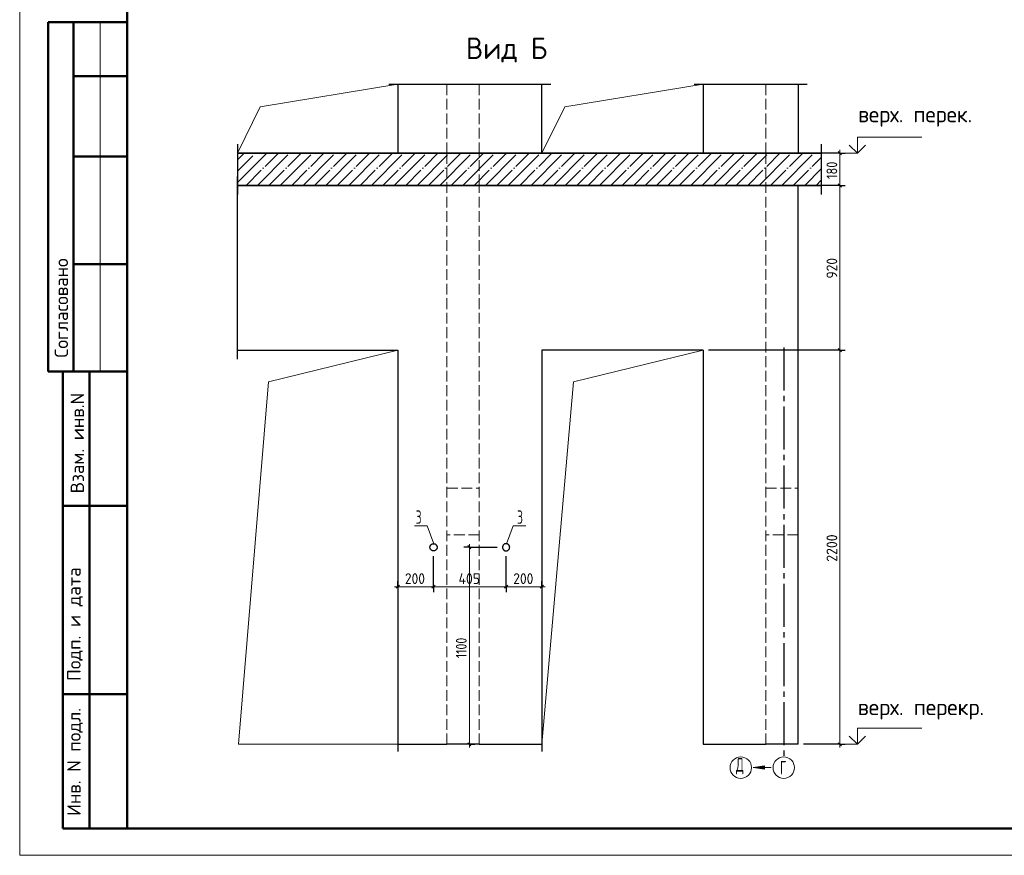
# Model space of a CAD drawing. Header units: millimetres. Extents: x -49773 to 2322955, y -3321 to 58485.
# Tile 144 of 256: x 623603 to 641924, y -1422 to 14127. Entities that reach past the tile are written whole.
import ezdxf

# ---------------------------------------------------------------- set-up
doc = ezdxf.new("R2010")
doc.units = ezdxf.units.MM
for name, pattern in [('______11', [500, 400, -50, 0, -50]), ('______2', [270, 200, -70]), ('______5', [1100, 800, -100, 100, -100])]:
    doc.linetypes.add(name, pattern=pattern)
for name, color, linetype, lineweight in [('Standard', 7, 'Continuous', 25), ('Высотная отметки_ общее', 7, 'Continuous', 13), ('Перекрытие_ общее', 7, 'Continuous', 35), ('Размерная линия_ общее_1', 7, 'Continuous', 13), ('Стена_ общее', 7, 'Continuous', 35)]:
    doc.layers.add(name, color=color, linetype=linetype, lineweight=lineweight)
doc.layers.add('Осевая линия_ общее', color=7, linetype='______5', lineweight=13, true_color=0xa0a0a0)
doc.styles.add('ISOCPEUR', font='txt')

msp = doc.modelspace()

# ---------------------------------------------------------------- hatches: boundary and pattern name
at = {"layer": 'Осевая линия_ общее', "linetype": 'Continuous', "lineweight": 13, "transparency": 33554687}
msp.add_hatch(color=7, dxfattribs=at).paths.add_polyline_path([(637463.8, 240), (637253.8, 210), (637463.8, 180)])

# ---------------------------------------------------------------- linework, layer by layer
at = {"layer": 'Standard', "color": 7, "linetype": 'Continuous', "lineweight": 50, "transparency": 33554687}
for p, q in [((625602.7, 14078.1), (624129.5, 14078.1)), ((624129.5, 14078.1), (624129.5, 7578.1)), ((624129.5, 14078.1), (624129.5, 7578.1)), ((624602.7, 14078.1), (624602.7, 7578.1)), ((625602.7, 13078.1), (624602.7, 13078.1)), ((625602.7, 11578.1), (624602.7, 11578.1)), ((625602.7, 9578.1), (624602.7, 9578.1)), ((624129.5, 7578.1), (625602.7, 7578.1)), ((624402.7, -921.9), (624402.7, 7578.1)), ((624402.7, -921.9), (624402.7, 7578.1)), ((624902.7, -921.9), (624902.7, 7578.1)), ((624402.7, 5078.1), (625602.7, 5078.1)), ((624402.7, 1578.1), (625602.7, 1578.1)), ((625602.7, -921.9), (624402.7, -921.9))]:
    msp.add_line(p, q, dxfattribs=at)
at = {"layer": 'Standard', "color": 7, "linetype": 'Continuous', "lineweight": 13, "transparency": 33554687}
msp.add_line((625102.7, 14078.1), (625102.7, 7578.1), dxfattribs=at)
at = {"layer": 'Standard', "color": 7, "linetype": 'Continuous', "lineweight": 25, "transparency": 33554687}
for p, q in [((630470.5, 12929), (631720.5, 12929)), ((631387.1, 12929), (632320.5, 12929)), ((631987.1, 12929), (633487.1, 12929)), ((636153.8, 12929), (637653.8, 12929)), ((637320.5, 12929), (638253.8, 12929)), ((627658.1, 11810), (627658.1, 10876.6)), ((638524.7, 10876.6), (638524.7, 11810)), ((627658.1, 7810), (627658.1, 11210))]:
    msp.add_line(p, q, dxfattribs=at)
at = {"layer": 'Standard', "color": 253, "linetype": '______11', "lineweight": 13, "true_color": 0xababab, "transparency": 33554687}
for p, q in [((627658.1, 11309.8), (627991.6, 11643.3)), ((627815.8, 11043.3), (628415.8, 11643.3)), ((628240.1, 11043.3), (628840.1, 11643.3)), ((628664.4, 11043.3), (629264.4, 11643.3)), ((629088.6, 11043.3), (629688.6, 11643.3)), ((629512.9, 11043.3), (630112.9, 11643.3)), ((629937.2, 11043.3), (630537.2, 11643.3)), ((630361.4, 11043.3), (630961.4, 11643.3)), ((630785.7, 11043.3), (631385.7, 11643.3)), ((631209.9, 11043.3), (631810, 11643.3)), ((631634.2, 11043.3), (632234.2, 11643.3)), ((632058.5, 11043.3), (632658.5, 11643.3)), ((632482.7, 11043.3), (633082.7, 11643.3)), ((632907, 11043.3), (633507, 11643.3)), ((633331.3, 11043.3), (633931.3, 11643.3)), ((633755.5, 11043.3), (634355.5, 11643.3)), ((634179.8, 11043.3), (634779.8, 11643.3)), ((634604.1, 11043.3), (635204.1, 11643.3)), ((635028.3, 11043.3), (635628.3, 11643.3)), ((635452.6, 11043.3), (636052.6, 11643.3)), ((635876.8, 11043.3), (636476.9, 11643.3)), ((636301.1, 11043.3), (636901.1, 11643.3)), ((636725.4, 11043.3), (637325.4, 11643.3)), ((637149.6, 11043.3), (637749.6, 11643.3)), ((637573.9, 11043.3), (638173.9, 11643.3)), ((637998.2, 11043.3), (638524.7, 11569.9)), ((638422.4, 11043.3), (638524.7, 11145.6))]:
    msp.add_line(p, q, dxfattribs=at)
at = {"layer": 'Standard', "color": 253, "linetype": '______5', "lineweight": 13, "true_color": 0xababab, "transparency": 33554687}
for p, q in [((627658.1, 11521.9), (627779.4, 11643.3)), ((627658.1, 11097.7), (628203.7, 11643.3)), ((628028, 11043.3), (628628, 11643.3)), ((628452.2, 11043.3), (629052.2, 11643.3)), ((628876.5, 11043.3), (629476.5, 11643.3)), ((629300.8, 11043.3), (629900.8, 11643.3)), ((629725, 11043.3), (630325, 11643.3)), ((630149.3, 11043.3), (630749.3, 11643.3)), ((630573.6, 11043.3), (631173.6, 11643.3)), ((630997.8, 11043.3), (631597.8, 11643.3)), ((631422.1, 11043.3), (632022.1, 11643.3)), ((631846.4, 11043.3), (632446.3, 11643.3)), ((632270.6, 11043.3), (632870.6, 11643.3)), ((632694.9, 11043.3), (633294.9, 11643.3)), ((633119.1, 11043.3), (633719.1, 11643.3)), ((633543.4, 11043.3), (634143.4, 11643.3)), ((633967.7, 11043.3), (634567.7, 11643.3)), ((634391.9, 11043.3), (634991.9, 11643.3)), ((634816.2, 11043.3), (635416.2, 11643.3)), ((635240.5, 11043.3), (635840.5, 11643.3)), ((635664.7, 11043.3), (636264.7, 11643.3)), ((636089, 11043.3), (636689, 11643.3)), ((636513.3, 11043.3), (637113.3, 11643.3)), ((636937.5, 11043.3), (637537.5, 11643.3)), ((637361.8, 11043.3), (637961.8, 11643.3)), ((637786, 11043.3), (638386, 11643.3)), ((638210.3, 11043.3), (638524.7, 11357.7))]:
    msp.add_line(p, q, dxfattribs=at)
at = {"layer": 'Standard', "color": 7, "linetype": 'Continuous', "lineweight": 35, "transparency": 33554687}
for p, q in [((638524.7, 11643.3), (627658.1, 11643.3)), ((627658.1, 11043.3), (638524.7, 11043.3))]:
    msp.add_line(p, q, dxfattribs=at)
at = {"layer": 'Standard', "color": 7, "linetype": 'Continuous', "lineweight": 13, "transparency": 33554687}
msp.add_lwpolyline([(623602.7, -1421.9), (683002.7, -1421.9), (683002.7, 40578.1), (623602.7, 40578.1), (623602.7, -1421.9)], close=True, dxfattribs=at)
at = {"layer": 'Standard', "color": 7, "linetype": 'Continuous', "lineweight": 50, "transparency": 33554687}
msp.add_lwpolyline([(625602.7, 40078.1), (682502.7, 40078.1), (682502.7, -921.9), (625602.7, -921.9), (625602.7, 40078.1)], close=True, dxfattribs=at)
at = {"layer": 'Высотная отметки_ общее', "color": 7, "linetype": 'Continuous', "lineweight": 13, "transparency": 33554687}
for p, q in [((639190.6, 11643.3), (639190.6, 11943.3)), ((639190.6, 11943.3), (640390.6, 11943.3)), ((639190.6, 11643.3), (639040.6, 11793.3)), ((639190.6, 11643.3), (639340.6, 11793.3)), ((639190.6, 11643.3), (639190.6, 11643.3)), ((639190.6, 11643.3), (639190.6, 11643.3)), ((639190.6, 11643.3), (639190.6, 11643.3)), ((639190.6, 11643.3), (639190.6, 11643.3)), ((639190.6, 643.3), (639190.6, 943.3)), ((639190.6, 943.3), (640390.6, 943.3)), ((639190.6, 643.3), (639040.6, 793.3)), ((639190.6, 643.3), (639340.6, 793.3)), ((639190.6, 643.3), (638970.1, 643.3)), ((639190.6, 643.3), (639190.6, 643.3)), ((639190.6, 643.3), (639190.6, 643.3)), ((639190.6, 643.3), (639190.6, 643.3)), ((639190.6, 643.3), (639190.6, 643.3))]:
    msp.add_line(p, q, dxfattribs=at)
msp.add_lwpolyline([(639190.6, 11643.3), (639156.7, 11643.3), (639156.7, 11643.3), (638970.1, 11643.3)], dxfattribs=at)
at = {"layer": 'Осевая линия_ общее', "color": 253, "linetype": '______5', "lineweight": -3, "true_color": 0xa0a0a0, "transparency": 33554687}
msp.add_line((637820.5, 8028.3), (637820.5, 410), dxfattribs=at)
at = {"layer": 'Осевая линия_ общее', "color": 7, "linetype": 'Continuous', "lineweight": 13, "transparency": 33554687}
for p, q in [((630637.1, 643.3), (627672, 643.3)), ((637463.8, 240), (637253.8, 210)), ((637587.1, 210), (637253.8, 210)), ((637253.8, 210), (637253.8, 210)), ((637253.8, 210), (637253.8, 210)), ((637253.8, 210), (637253.8, 210)), ((637253.8, 210), (637463.8, 180)), ((637463.8, 180), (637463.8, 240)), ((637463.8, 210), (637478.8, 210))]:
    msp.add_line(p, q, dxfattribs=at)
for points in [[(627653.8, 11643.3), (628078.1, 12504.7), (630637.1, 12929)], [(633320.5, 11643.3), (633744.7, 12504.7), (636320.5, 12929)], [(627672, 643.3), (628233.1, 7387.4), (630637.1, 7976.6)], [(633320.5, 643.3), (633909.7, 7387.4), (636320.5, 7976.6)], [(631310.8, 4376.3), (631184.2, 4706.2), (630950.8, 4706.2)], [(632660.8, 4376.3), (632787.3, 4706.2), (633020.7, 4706.2)]]:
    msp.add_lwpolyline(points, dxfattribs=at)
for centre in [(637020.5, 210), (637820.5, 210)]:
    msp.add_circle(centre, 200, dxfattribs=at)
at = {"layer": 'Перекрытие_ общее', "color": 253, "linetype": '______2', "lineweight": 18, "true_color": 0xababab, "transparency": 33554687}
for p, q in [((631553.8, 11643.3), (631553.8, 11043.3)), ((632153.8, 11043.3), (632153.8, 11643.3)), ((637487.1, 11643.3), (637487.1, 11043.3))]:
    msp.add_line(p, q, dxfattribs=at)
at = {"layer": 'Размерная линия_ общее_1', "color": 253, "linetype": 'Continuous', "lineweight": -3, "true_color": 0xa0a0a0, "transparency": 33554687}
for p, q in [((638865.8, 11643.3), (638443.4, 11643.3)), ((638865.8, 11643.3), (638765.8, 11643.3)), ((638865.8, 11643.3), (638965.8, 11643.3)), ((638865.8, 11043.3), (638765.8, 11043.3)), ((638865.8, 11043.3), (638965.8, 11043.3)), ((638865.8, 7976.6), (638765.8, 7976.6)), ((638865.8, 7976.6), (638965.8, 7976.6)), ((631969.7, 4310), (631869.7, 4310)), ((631969.7, 4310), (632069.7, 4310)), ((631969.7, 4310), (632487.1, 4310)), ((630637.1, 3576.3), (630637.1, 3676.3)), ((631303.8, 3576.3), (631303.8, 3676.3)), ((632653.8, 3576.3), (632653.8, 3676.3)), ((633320.5, 3576.3), (633320.5, 3676.3)), ((630637.1, 3576.3), (630637.1, 3476.3)), ((630637.1, 3576.3), (630637.1, 510)), ((631303.8, 3576.3), (631303.8, 3476.3)), ((632653.8, 3576.3), (632653.8, 3476.3)), ((633320.5, 3576.3), (633320.5, 3476.3)), ((633320.5, 3576.3), (633320.5, 510)), ((631969.7, 643.3), (631869.7, 643.3)), ((631969.7, 643.3), (632069.7, 643.3)), ((631969.7, 643.3), (631969.7, 643.3)), ((638865.8, 643.3), (638187.1, 643.3)), ((638865.8, 643.3), (638765.8, 643.3)), ((638865.8, 643.3), (638965.8, 643.3))]:
    msp.add_line(p, q, dxfattribs=at)
at = {"layer": 'Размерная линия_ общее_1', "color": 7, "linetype": 'Continuous', "lineweight": 25, "transparency": 33554687}
for p, q in [((638895.8, 11613.3), (638835.8, 11673.3)), ((638895.8, 11013.3), (638835.8, 11073.3)), ((638895.8, 7946.6), (638835.8, 8006.6)), ((631999.7, 4280), (631939.7, 4340)), ((630607.1, 3546.3), (630667.1, 3606.3)), ((631273.8, 3546.3), (631333.8, 3606.3)), ((632623.8, 3546.3), (632683.8, 3606.3)), ((633290.5, 3546.3), (633350.5, 3606.3)), ((631999.7, 613.3), (631939.7, 673.3)), ((638895.8, 613.3), (638835.8, 673.3))]:
    msp.add_line(p, q, dxfattribs=at)
at = {"layer": 'Размерная линия_ общее_1', "color": 7, "linetype": 'Continuous', "lineweight": 13, "transparency": 33554687}
for p, q in [((638865.8, 11643.3), (638865.8, 11703.3)), ((638865.8, 11043.3), (638865.8, 11643.3)), ((638865.8, 7976.6), (638865.8, 11043.3)), ((631969.7, 4310), (631969.7, 4370)), ((630637.1, 3576.3), (630577.1, 3576.3)), ((630637.1, 3576.3), (631303.8, 3576.3)), ((631303.8, 3576.3), (632653.8, 3576.3)), ((632653.8, 3576.3), (633320.5, 3576.3)), ((633320.5, 3576.3), (633380.5, 3576.3)), ((631969.7, 643.3), (631969.7, 583.3)), ((638865.8, 643.3), (638865.8, 583.3))]:
    msp.add_line(p, q, dxfattribs=at)
at = {"layer": 'Размерная линия_ общее_1', "color": 253, "linetype": 'Continuous', "lineweight": -3, "true_color": 0xa0a0a0, "transparency": 33554687}
for points in [[(638865.8, 11043.3), (638845.8, 11043.3), (638845.8, 11043.3), (638187.1, 11043.3)], [(638865.8, 7976.6), (638845.8, 7976.6), (638845.8, 7976.6), (638845.8, 7976.6), (638845.8, 7976.6), (636420.5, 7976.6)], [(631303.8, 3576.3), (631303.8, 3596.3), (631303.8, 3596.3), (631303.8, 3596.3), (631303.8, 3596.3), (631303.8, 4113.9), (631303.8, 4113.9), (631303.8, 4143.3)], [(632653.8, 3576.3), (632653.8, 3596.3), (632653.8, 3596.3), (632653.8, 4143.3)]]:
    msp.add_lwpolyline(points, dxfattribs=at)
at = {"layer": 'Размерная линия_ общее_1', "color": 7, "linetype": 'Continuous', "lineweight": 13, "transparency": 33554687}
for points in [[(638865.8, 643.3), (638865.8, 4061.4), (638865.8, 4061.4), (638865.8, 7976.6)], [(631969.7, 643.3), (631969.7, 2193.3), (631969.7, 2193.3), (631969.7, 4310)]]:
    msp.add_lwpolyline(points, dxfattribs=at)
at = {"layer": 'Стена_ общее', "color": 7, "linetype": 'Continuous', "lineweight": 25, "transparency": 33554687}
for p, q in [((630637.1, 12929), (630637.1, 11643.3)), ((633320.5, 11643.3), (633320.5, 12929)), ((636320.5, 12929), (636320.5, 11643.3)), ((638087.1, 12929), (638087.1, 11643.3)), ((638087.1, 643.3), (638087.1, 11043.3)), ((627658.1, 7976.6), (630637.1, 7976.6)), ((630637.1, 7976.6), (630637.1, 643.3)), ((633320.5, 7976.6), (633320.5, 643.3)), ((636320.5, 7976.6), (633320.5, 7976.6)), ((636320.5, 7976.6), (636320.5, 643.3)), ((631237.1, 4310), (631237.5, 4316.9)), ((631237.5, 4303), (631237.1, 4310)), ((631237.5, 4316.9), (631238.6, 4323.8)), ((631238.6, 4296.1), (631237.5, 4303)), ((631238.6, 4323.8), (631240.4, 4330.6)), ((631240.4, 4289.4), (631238.6, 4296.1)), ((631240.4, 4330.6), (631242.9, 4337.1)), ((631242.9, 4282.9), (631240.4, 4289.4)), ((631242.9, 4337.1), (631246.1, 4343.3)), ((631246.1, 4276.6), (631242.9, 4282.9)), ((631246.1, 4343.3), (631249.9, 4349.2)), ((631249.9, 4270.8), (631246.1, 4276.6)), ((631249.9, 4349.2), (631254.3, 4354.6)), ((631254.3, 4265.4), (631249.9, 4270.8)), ((631254.3, 4354.6), (631259.2, 4359.5)), ((631259.2, 4260.4), (631254.3, 4265.4)), ((631259.2, 4359.5), (631264.6, 4363.9)), ((631264.6, 4256), (631259.2, 4260.4)), ((631264.6, 4363.9), (631270.5, 4367.7)), ((631270.5, 4252.2), (631264.6, 4256)), ((631270.5, 4367.7), (631276.7, 4370.9)), ((631276.7, 4249.1), (631270.5, 4252.2)), ((631276.7, 4370.9), (631283.2, 4373.4)), ((631283.2, 4246.6), (631276.7, 4249.1)), ((631283.2, 4373.4), (631289.9, 4375.2)), ((631289.9, 4244.8), (631283.2, 4246.6)), ((631289.9, 4375.2), (631296.8, 4376.3)), ((631296.8, 4243.7), (631289.9, 4244.8)), ((631296.8, 4376.3), (631303.8, 4376.6)), ((631303.8, 4243.3), (631296.8, 4243.7)), ((631303.8, 4376.6), (631310.8, 4376.3)), ((631310.8, 4243.7), (631303.8, 4243.3)), ((631310.8, 4376.3), (631317.7, 4375.2)), ((631317.7, 4244.8), (631310.8, 4243.7)), ((631317.7, 4375.2), (631324.4, 4373.4)), ((631324.4, 4246.6), (631317.7, 4244.8)), ((631324.4, 4373.4), (631330.9, 4370.9)), ((631330.9, 4249.1), (631324.4, 4246.6)), ((631330.9, 4370.9), (631337.1, 4367.7)), ((631337.1, 4252.2), (631330.9, 4249.1)), ((631337.1, 4367.7), (631343, 4363.9)), ((631343, 4256), (631337.1, 4252.2)), ((631343, 4363.9), (631348.4, 4359.5)), ((631348.4, 4260.4), (631343, 4256)), ((631348.4, 4359.5), (631353.3, 4354.6)), ((631353.3, 4265.4), (631348.4, 4260.4)), ((631353.3, 4354.6), (631357.7, 4349.2)), ((631357.7, 4270.8), (631353.3, 4265.4)), ((631357.7, 4349.2), (631361.5, 4343.3)), ((631361.5, 4276.6), (631357.7, 4270.8)), ((631361.5, 4343.3), (631364.7, 4337.1)), ((631364.7, 4282.9), (631361.5, 4276.6)), ((631364.7, 4337.1), (631367.2, 4330.6)), ((631367.2, 4289.4), (631364.7, 4282.9)), ((631367.2, 4330.6), (631369, 4323.8)), ((631369, 4296.1), (631367.2, 4289.4)), ((631369, 4323.8), (631370.1, 4316.9)), ((631370.1, 4303), (631369, 4296.1)), ((631370.1, 4316.9), (631370.5, 4310)), ((631370.5, 4310), (631370.1, 4303)), ((632587.5, 4316.9), (632587.1, 4310)), ((632587.1, 4310), (632587.5, 4303)), ((632588.6, 4323.8), (632587.5, 4316.9)), ((632587.5, 4303), (632588.6, 4296.1)), ((632590.4, 4330.6), (632588.6, 4323.8)), ((632588.6, 4296.1), (632590.4, 4289.4)), ((632592.9, 4337.1), (632590.4, 4330.6)), ((632590.4, 4289.4), (632592.9, 4282.9)), ((632596.1, 4343.3), (632592.9, 4337.1)), ((632592.9, 4282.9), (632596.1, 4276.6)), ((632599.9, 4349.2), (632596.1, 4343.3)), ((632596.1, 4276.6), (632599.9, 4270.8)), ((632604.3, 4354.6), (632599.9, 4349.2)), ((632599.9, 4270.8), (632604.3, 4265.4)), ((632609.2, 4359.5), (632604.3, 4354.6)), ((632604.3, 4265.4), (632609.2, 4260.4)), ((632614.6, 4363.9), (632609.2, 4359.5)), ((632609.2, 4260.4), (632614.6, 4256)), ((632620.5, 4367.7), (632614.6, 4363.9)), ((632614.6, 4256), (632620.5, 4252.2)), ((632626.7, 4370.9), (632620.5, 4367.7)), ((632620.5, 4252.2), (632626.7, 4249.1)), ((632633.2, 4373.4), (632626.7, 4370.9)), ((632626.7, 4249.1), (632633.2, 4246.6)), ((632639.9, 4375.2), (632633.2, 4373.4)), ((632633.2, 4246.6), (632639.9, 4244.8)), ((632646.8, 4376.3), (632639.9, 4375.2)), ((632639.9, 4244.8), (632646.8, 4243.7)), ((632653.8, 4376.6), (632646.8, 4376.3)), ((632646.8, 4243.7), (632653.8, 4243.3)), ((632660.8, 4376.3), (632653.8, 4376.6)), ((632653.8, 4243.3), (632660.8, 4243.7)), ((632667.7, 4375.2), (632660.8, 4376.3)), ((632660.8, 4243.7), (632667.7, 4244.8)), ((632674.4, 4373.4), (632667.7, 4375.2)), ((632667.7, 4244.8), (632674.4, 4246.6)), ((632680.9, 4370.9), (632674.4, 4373.4)), ((632674.4, 4246.6), (632680.9, 4249.1)), ((632687.1, 4367.7), (632680.9, 4370.9)), ((632680.9, 4249.1), (632687.1, 4252.2)), ((632693, 4363.9), (632687.1, 4367.7)), ((632687.1, 4252.2), (632693, 4256)), ((632698.4, 4359.5), (632693, 4363.9)), ((632693, 4256), (632698.4, 4260.4)), ((632703.3, 4354.6), (632698.4, 4359.5)), ((632698.4, 4260.4), (632703.3, 4265.4)), ((632707.7, 4349.2), (632703.3, 4354.6)), ((632703.3, 4265.4), (632707.7, 4270.8)), ((632711.5, 4343.3), (632707.7, 4349.2)), ((632707.7, 4270.8), (632711.5, 4276.6)), ((632714.7, 4337.1), (632711.5, 4343.3)), ((632711.5, 4276.6), (632714.7, 4282.9)), ((632717.2, 4330.6), (632714.7, 4337.1)), ((632714.7, 4282.9), (632717.2, 4289.4)), ((632719, 4323.8), (632717.2, 4330.6)), ((632717.2, 4289.4), (632719, 4296.1)), ((632720.1, 4316.9), (632719, 4323.8)), ((632719, 4296.1), (632720.1, 4303)), ((632720.5, 4310), (632720.1, 4316.9)), ((632720.1, 4303), (632720.5, 4310)), ((630637.1, 643.3), (631553.8, 643.3)), ((632153.8, 643.3), (631553.8, 643.3)), ((632153.8, 643.3), (633320.5, 643.3)), ((636320.5, 643.3), (637487.1, 643.3)), ((638087.1, 643.3), (637487.1, 643.3))]:
    msp.add_line(p, q, dxfattribs=at)
at = {"layer": 'Стена_ общее', "color": 253, "linetype": '______2', "lineweight": 18, "true_color": 0xababab, "transparency": 33554687}
for p, q in [((631553.8, 11643.3), (631553.8, 12929)), ((632153.8, 11643.3), (632153.8, 12929)), ((637487.1, 11643.3), (637487.1, 12929)), ((631553.8, 643.3), (631553.8, 11043.3)), ((632153.8, 643.3), (632153.8, 11043.3)), ((637487.1, 643.3), (637487.1, 11043.3)), ((631553.8, 5410), (632153.8, 5410)), ((637487.1, 5410), (638087.1, 5410)), ((632153.8, 4543.3), (631553.8, 4543.3)), ((638087.1, 4543.3), (637487.1, 4543.3))]:
    msp.add_line(p, q, dxfattribs=at)

# ---------------------------------------------------------------- texts
at = {"layer": 'Standard', "color": 7, "linetype": 'Continuous', "lineweight": 35, "transparency": 33554687, "insert": (631907.4, 13330.7), "char_height": 400, "width": 1628.731, "attachment_point": 7, "style": 'ISOCPEUR'}
msp.add_mtext('\\W0.95;Вид Б', dxfattribs=at)
at = {"layer": 'Standard', "color": 7, "linetype": 'Continuous', "lineweight": 50, "transparency": 33554687, "char_height": 250, "attachment_point": 7, "rotation": 90, "style": 'ISOCPEUR'}
for s, insert, width in [('\\A1;{\\fISOCPEUR|i0|b0;\\H250.000000;\\W1.000000;\\C7;Согласовано}\\P', (624502.7, 7839.5), 2071.875), ('\\A1;{\\fISOCPEUR|i0|b0;\\H250.000000;\\W1.000000;\\C7;Взам. инв.N}\\P', (624800.6, 5314), 1909.099), ('\\A1;{\\fISOCPEUR|i0|b0;\\H250.000000;\\W1.000000;\\C7;Подп. и дата}\\P', (624777, 1820.2), 2197.059), ('\\A1;{\\fISOCPEUR|i0|b0;\\H250.000000;\\W1.000000;\\C7;Инв. N подл.}\\P', (624777, -687.9), 2021.795)]:
    msp.add_mtext(s, dxfattribs=dict(at, insert=insert, width=width))
at = {"layer": 'Standard', "color": 7, "linetype": 'Continuous', "lineweight": 25, "transparency": 33554687, "char_height": 250, "attachment_point": 7, "style": 'ISOCPEUR'}
for s, insert, width in [('\\W0.62;3', (630972.4, 4746.2), 217.611), ('\\W0.62;3', (632859.1, 4746.2), 217.601), ('\\W0.65;Д', (636930.5, 85), 261.763), ('\\W0.62;Г', (637750.5, 85), 217.601)]:
    msp.add_mtext(s, dxfattribs=dict(at, insert=insert, width=width))
at = {"layer": 'Высотная отметки_ общее', "color": 7, "linetype": 'Continuous', "lineweight": 25, "transparency": 33554687, "char_height": 300, "attachment_point": 7, "style": 'ISOCPEUR'}
for s, insert, width in [('\\W0.97;верх. перек.', (639201.9, 12136.2), 2394.329), ('\\W0.98;верх. перекр.', (639196.6, 1104.5), 2604.479)]:
    msp.add_mtext(s, dxfattribs=dict(at, insert=insert, width=width))
at = {"layer": 'Размерная линия_ общее_1', "color": 7, "linetype": 'Continuous', "lineweight": 18, "transparency": 33554687, "char_height": 200, "attachment_point": 7, "rotation": 90, "style": 'ISOCPEUR'}
for s, insert, width in [('\\W0.83;180', (638815.8, 11163.3), 462.347), ('\\W0.91;920', (638815.8, 9310), 510.897), ('\\W0.93;2200', (638815.8, 4040), 652.818), ('\\W0.80;1100', (631919.7, 2246.6), 559.735)]:
    msp.add_mtext(s, dxfattribs=dict(at, insert=insert, width=width))
at = {"layer": 'Размерная линия_ общее_1', "color": 7, "linetype": 'Continuous', "lineweight": 18, "transparency": 33554687, "char_height": 200, "attachment_point": 7, "style": 'ISOCPEUR'}
for s, insert, width in [('\\W0.91;200', (630770.5, 3626.3), 510.897), ('\\W0.92;405', (631768.8, 3626.3), 531.308), ('\\W0.91;200', (632787.1, 3626.3), 510.897)]:
    msp.add_mtext(s, dxfattribs=dict(at, insert=insert, width=width))

doc.saveas('drawing.dxf')
